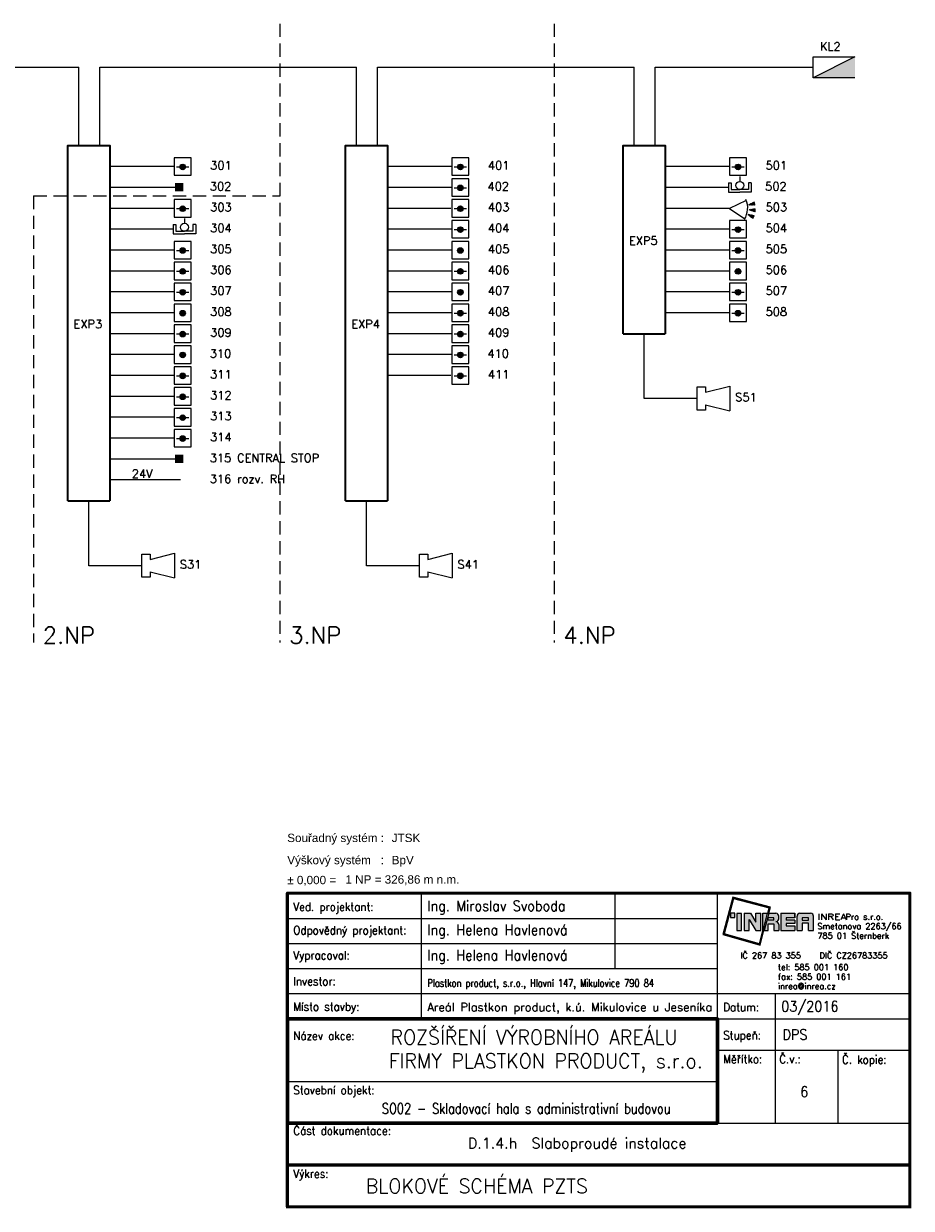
# Model space of a CAD drawing. Header units: millimetres. Extents: x 25 to 415, y 5 to 288.
# Tile 4 of 4: x 203 to 415, y 5 to 288. Entities that reach past the tile are written whole.
import ezdxf
from ezdxf.enums import TextEntityAlignment as Align

# ---------------------------------------------------------------- set-up
doc = ezdxf.new("R2010")
doc.units = ezdxf.units.MM
doc.header["$LTSCALE"] = 0.5
doc.linetypes.add('DASHED2', pattern=[9.525, 6.35, -3.175])
doc.layers.add('_schéma', color=7, linetype='Continuous')
doc.layers.add('IN_RAZITKO', color=7, linetype='Continuous')
doc.styles.add('ARI-ROM-UNI', font='simplex.shx', dxfattribs={"width": 0.8})
doc.styles.add('arial', font='arial.ttf')
doc.styles.add('Romans', font='romans.shx', dxfattribs={"width": 0.8})
doc.styles.get("Standard").update_dxf_attribs({"font": 'romans.shx'})

# ---------------------------------------------------------------- blocks, each defined once
blk = doc.blocks.new('PIR')
at = {"layer": '_schéma', "linetype": 'Continuous'}
for p, q in [((4.01, 1.89), (0, 0)), ((6.02, 1.15), (4.64, 0.76)), ((4.64, 0.77), (4.64, 0.79)), ((4.68, 0.77), (4.67, 0.81)), ((6.01, 1.18), (4.68, 0.81)), ((4.72, 0.77), (4.7, 0.83)), ((4.76, 0.77), (4.73, 0.85)), ((4.79, 0.77), (4.77, 0.87)), ((6.03, 1.11), (4.79, 0.77)), ((4.83, 0.77), (4.8, 0.88)), ((6, 1.22), (4.81, 0.89)), ((4.87, 0.77), (4.83, 0.9)), ((4.91, 0.77), (4.87, 0.92)), ((4.95, 0.77), (4.9, 0.94)), ((4.98, 0.77), (4.93, 0.96)), ((5.99, 1.25), (4.94, 0.96)), ((6.04, 1.08), (4.94, 0.77)), ((5.02, 0.77), (4.97, 0.98)), ((5.06, 0.78), (5, 1)), ((5.1, 0.78), (5.03, 1.01)), ((5.13, 0.78), (5.06, 1.03)), ((5.98, 1.29), (5.07, 1.04)), ((6.05, 1.04), (5.09, 0.78)), ((5.17, 0.78), (5.1, 1.05)), ((5.21, 0.78), (5.13, 1.07)), ((5.25, 0.78), (5.16, 1.09)), ((5.29, 0.78), (5.19, 1.11)), ((5.96, 1.32), (5.2, 1.11)), ((5.32, 0.78), (5.23, 1.13)), ((6.05, 1), (5.24, 0.78)), ((5.36, 0.78), (5.26, 1.14)), ((5.4, 0.78), (5.29, 1.16)), ((5.95, 1.36), (5.33, 1.19)), ((5.44, 0.78), (5.33, 1.18)), ((5.47, 0.79), (5.36, 1.2)), ((5.51, 0.79), (5.39, 1.22)), ((6.06, 0.97), (5.39, 0.78)), ((5.55, 0.79), (5.43, 1.24)), ((5.59, 0.79), (5.46, 1.26)), ((5.93, 1.39), (5.47, 1.26)), ((5.63, 0.79), (5.49, 1.27)), ((5.66, 0.79), (5.52, 1.29)), ((6.06, 0.93), (5.54, 0.79)), ((5.7, 0.79), (5.56, 1.31)), ((5.74, 0.79), (5.59, 1.33)), ((5.92, 1.42), (5.6, 1.33)), ((5.78, 0.79), (5.62, 1.35)), ((5.81, 0.79), (5.66, 1.37)), ((5.85, 0.79), (5.69, 1.39)), ((6.07, 0.89), (5.69, 0.79)), ((5.89, 0.8), (5.72, 1.4)), ((5.9, 1.46), (5.73, 1.41)), ((5.93, 0.8), (5.75, 1.42)), ((5.96, 0.8), (5.79, 1.44)), ((6, 0.8), (5.82, 1.46)), ((6.07, 0.86), (5.84, 0.79)), ((6.04, 0.8), (5.85, 1.48)), ((5.88, 1.49), (5.86, 1.48)), ((6.07, 0.83), (5.89, 1.47)), ((6.07, 0.82), (5.99, 0.8)), ((6.03, 1.1), (6, 1.22)), ((0, 0), (3.66, -2.5)), ((4.46, -1.49), (4.45, -1.52)), ((5.76, -2.09), (4.46, -1.49)), ((4.5, -1.5), (4.48, -1.54)), ((5.75, -2.12), (4.49, -1.55)), ((4.54, -1.51), (4.51, -1.57)), ((4.58, -1.51), (4.54, -1.59)), ((4.61, -1.52), (4.57, -1.61)), ((5.78, -2.06), (4.6, -1.52)), ((4.65, -1.53), (4.6, -1.64)), ((5.73, -2.16), (4.61, -1.64)), ((4.69, -1.54), (4.63, -1.66)), ((4.72, -1.54), (4.66, -1.68)), ((4.76, -1.55), (4.69, -1.71)), ((4.8, -1.56), (4.72, -1.73)), ((5.72, -2.19), (4.72, -1.74)), ((5.72, -2.19), (4.72, -1.74)), ((5.79, -2.02), (4.75, -1.55)), ((4.83, -1.56), (4.75, -1.75)), ((6.19, -0.51), (4.76, -0.39)), ((4.77, -0.4), (4.77, -0.37)), ((4.87, -1.57), (4.78, -1.78)), ((4.8, -0.41), (4.81, -0.36)), ((4.91, -1.58), (4.81, -1.8)), ((6.2, -0.47), (4.82, -0.36)), ((4.84, -0.42), (4.84, -0.36)), ((4.95, -1.58), (4.84, -1.82)), ((5.7, -2.22), (4.84, -1.83)), ((5.7, -2.22), (4.84, -1.83)), ((4.98, -1.59), (4.87, -1.85)), ((4.88, -0.43), (4.88, -0.35)), ((6.19, -0.54), (4.9, -0.44)), ((5.8, -1.99), (4.9, -1.58)), ((5.02, -1.6), (4.9, -1.87)), ((4.91, -0.44), (4.92, -0.34)), ((5.06, -1.6), (4.92, -1.9)), ((4.95, -0.46), (4.96, -0.34)), ((5.09, -1.61), (4.95, -1.92)), ((6.2, -0.43), (4.96, -0.34)), ((5.68, -2.25), (4.96, -1.92)), ((4.98, -0.47), (4.99, -0.33)), ((5.13, -1.62), (4.98, -1.94)), ((5.17, -1.62), (5.01, -1.97)), ((5.02, -0.48), (5.03, -0.32)), ((5.21, -1.63), (5.04, -1.99)), ((5.05, -0.49), (5.07, -0.32)), ((6.19, -0.58), (5.05, -0.49)), ((5.82, -1.95), (5.05, -1.6)), ((5.24, -1.64), (5.07, -2.01)), ((5.66, -2.28), (5.08, -2.02)), ((5.09, -0.5), (5.11, -0.31)), ((5.28, -1.65), (5.1, -2.04)), ((6.2, -0.4), (5.11, -0.31)), ((5.13, -0.52), (5.14, -0.31)), ((5.32, -1.65), (5.13, -2.06)), ((5.16, -0.53), (5.18, -0.3)), ((5.35, -1.66), (5.16, -2.08)), ((6.18, -0.62), (5.19, -0.54)), ((5.39, -1.67), (5.19, -2.11)), ((5.2, -0.54), (5.22, -0.29)), ((5.83, -1.92), (5.2, -1.63)), ((5.64, -2.31), (5.2, -2.11)), ((5.43, -1.67), (5.22, -2.13)), ((5.23, -0.55), (5.25, -0.29)), ((5.47, -1.68), (5.25, -2.15)), ((6.2, -0.36), (5.26, -0.29)), ((5.27, -0.56), (5.29, -0.28)), ((5.5, -1.69), (5.28, -2.18)), ((5.3, -0.58), (5.33, -0.27)), ((5.54, -1.69), (5.31, -2.2)), ((5.62, -2.35), (5.32, -2.21)), ((6.17, -0.65), (5.33, -0.59)), ((5.34, -0.59), (5.37, -0.27)), ((5.58, -1.7), (5.34, -2.23)), ((5.84, -1.88), (5.35, -1.66)), ((5.61, -1.71), (5.37, -2.25)), ((5.38, -0.6), (5.4, -0.26)), ((5.65, -1.71), (5.4, -2.27)), ((6.2, -0.32), (5.41, -0.26)), ((5.41, -0.61), (5.44, -0.26)), ((5.69, -1.72), (5.43, -2.3)), ((5.6, -2.38), (5.43, -2.3)), ((5.45, -0.62), (5.48, -0.25)), ((5.73, -1.73), (5.46, -2.32)), ((5.48, -0.64), (5.51, -0.24)), ((6.17, -0.69), (5.48, -0.63)), ((5.76, -1.74), (5.49, -2.34)), ((5.85, -1.85), (5.5, -1.69)), ((5.8, -1.74), (5.51, -2.37)), ((5.52, -0.65), (5.55, -0.24)), ((5.84, -1.75), (5.54, -2.39)), ((5.56, -0.66), (5.59, -0.23)), ((6.2, -0.29), (5.56, -0.24)), ((5.59, -0.67), (5.63, -0.22)), ((5.86, -1.78), (5.59, -2.39)), ((6.16, -0.72), (5.62, -0.68)), ((5.63, -0.68), (5.66, -0.22)), ((5.86, -1.81), (5.64, -1.71)), ((5.66, -0.7), (5.7, -0.21)), ((5.7, -0.71), (5.74, -0.21)), ((6.19, -0.25), (5.71, -0.21)), ((5.73, -0.72), (5.78, -0.2)), ((6.15, -0.76), (5.76, -0.73)), ((5.77, -0.73), (5.81, -0.19)), ((5.86, -1.77), (5.79, -1.74)), ((5.86, -1.77), (5.79, -1.74)), ((5.81, -0.74), (5.85, -0.19)), ((5.84, -0.76), (5.89, -0.18)), ((6.19, -0.21), (5.86, -0.19)), ((5.88, -0.77), (5.92, -0.17)), ((5.91, -0.78), (5.96, -0.17)), ((6.14, -0.8), (5.91, -0.78)), ((5.95, -0.79), (6, -0.16)), ((5.98, -0.8), (6.04, -0.16)), ((6.19, -0.18), (6.01, -0.16)), ((6.02, -0.82), (6.07, -0.15)), ((6.13, -0.83), (6.05, -0.83)), ((6.06, -0.83), (6.11, -0.14)), ((6.09, -0.84), (6.15, -0.14)), ((6.13, -0.82), (6.18, -0.16)), ((6.18, -0.14), (6.16, -0.14)), ((6.19, -0.56), (6.2, -0.43))]:
    blk.add_line(p, q, dxfattribs=at)
for centre, major_axis, start_param, end_param in [((-0.56, 0.06), (-3.21, 3.76), 3.433431, 4.426285), ((4.61, 0.77), (-0.95, 1.12), 4.027836, 4.524277), ((4.43, -1.49), (-0.95, 1.12), 3.329705, 3.826145), ((4.73, -0.38), (-0.95, 1.12), 3.678771, 4.175211)]:
    blk.add_ellipse(centre, major_axis=major_axis, ratio=1, start_param=start_param, end_param=end_param, dxfattribs=at)
blk = doc.blocks.new('INREA RAZÍTKO')
at = {"layer": 'IN_RAZITKO', "transparency": 33554687}
blk.add_hatch(color=256, dxfattribs=at).paths.add_polyline_path([(-3.869, 7.655), (-3.904, 7.527), (-3.878, 7.527), (-3.839, 7.673), (-4.74, 7.912), (-4.978, 7.018), (-4.08, 6.768), (-3.993, 7.115), (-4.019, 7.115), (-4.098, 6.799), (-4.947, 7.035), (-4.722, 7.882)])
h = blk.add_hatch(color=256, dxfattribs=at)
h.paths.add_polyline_path([(-4.687, 7.527), (-4.792, 7.527), (-4.792, 7.423), (-4.687, 7.423)])
h.paths.add_polyline_path([(-4.527, 7.526), (-4.642, 7.526), (-4.642, 7.115), (-4.527, 7.115)])
h.paths.add_polyline_path([(-4.317, 7.527), (-4.468, 7.527), (-4.468, 7.115), (-4.349, 7.115), (-4.349, 7.381), (-4.189, 7.115), (-4.07, 7.115), (-4.07, 7.527), (-4.189, 7.527), (-4.189, 7.315)])
h.paths.add_polyline_path([(-3.913, 7.527), (-4.023, 7.527), (-4.023, 7.115)])
edge = h.paths.add_edge_path()
edge.add_line((-3.708, 7.527), (-3.877, 7.527))
edge.add_line((-3.877, 7.527), (-3.987, 7.115))
edge.add_line((-3.987, 7.115), (-3.894, 7.115))
edge.add_line((-3.894, 7.115), (-3.894, 7.277))
edge.add_line((-3.894, 7.277), (-3.757, 7.277))
edge.add_line((-3.757, 7.277), (-3.757, 7.115))
edge.add_line((-3.757, 7.115), (-3.638, 7.115))
edge.add_line((-3.638, 7.115), (-3.638, 7.257))
edge.add_arc((-3.708, 7.257), 0.07, 0, 90)
edge.add_arc((-3.708, 7.397), 0.07, 270, 360)
edge.add_line((-3.638, 7.397), (-3.638, 7.457))
edge.add_arc((-3.708, 7.457), 0.07, 0, 90)
h.paths.add_polyline_path([(-3.757, 7.419), (-3.757, 7.362), (-3.894, 7.362), (-3.894, 7.419)])
h.paths.add_polyline_path([(-3.253, 7.527), (-3.588, 7.527), (-3.588, 7.115), (-3.253, 7.115), (-3.253, 7.225), (-3.465, 7.225), (-3.465, 7.287), (-3.253, 7.287), (-3.253, 7.366), (-3.465, 7.366), (-3.465, 7.421), (-3.253, 7.421)])
edge = h.paths.add_edge_path()
edge.add_line((-2.877, 7.527), (-3.131, 7.527))
edge.add_arc((-3.131, 7.457), 0.07, 90, 180)
edge.add_line((-3.201, 7.457), (-3.201, 7.115))
edge.add_line((-3.201, 7.115), (-3.081, 7.115))
edge.add_line((-3.081, 7.115), (-3.081, 7.293))
edge.add_line((-3.081, 7.293), (-2.931, 7.293))
edge.add_line((-2.931, 7.293), (-2.931, 7.115))
edge.add_line((-2.931, 7.115), (-2.807, 7.115))
edge.add_line((-2.807, 7.115), (-2.807, 7.457))
edge.add_arc((-2.877, 7.457), 0.07, 0, 90)
h.paths.add_polyline_path([(-2.931, 7.421), (-2.931, 7.362), (-3.081, 7.362), (-3.081, 7.421)])
at = {"layer": 'IN_RAZITKO', "color": 7, "transparency": 33554687}
for p, q in [((-12.195, 8.005), (-12.195, 5.005)), ((-7.564, 8.005), (-7.564, 6.205)), ((-5.108, 2.651), (-5.108, 8.005)), ((-15.395, 7.405), (-5.108, 7.405)), ((-15.395, 6.805), (-5.108, 6.805)), ((-15.395, 6.205), (-5.108, 6.205)), ((-15.395, 5.605), (-5.108, 5.605)), ((-5.108, 5.605), (-0.505, 5.605)), ((-3.727, 5.605), (-3.727, 2.505)), ((-5.108, 5.005), (-0.505, 5.005)), ((-5.108, 4.255), (-0.505, 4.255)), ((-2.225, 4.258), (-2.225, 2.505)), ((-15.395, 3.505), (-5.108, 3.505))]:
    blk.add_line(p, q, dxfattribs=at)
at = {"layer": 'IN_RAZITKO', "transparency": 33554687}
for p, q in [((-4.468, 7.527), (-4.317, 7.527)), ((-4.468, 7.527), (-4.468, 7.115)), ((-4.349, 7.115), (-4.349, 7.381)), ((-4.349, 7.381), (-4.189, 7.115)), ((-4.317, 7.527), (-4.189, 7.315)), ((-4.189, 7.315), (-4.189, 7.527)), ((-4.189, 7.527), (-4.07, 7.527)), ((-4.07, 7.115), (-4.07, 7.527)), ((-4.023, 7.115), (-4.023, 7.527)), ((-3.913, 7.527), (-4.023, 7.115)), ((-4.023, 7.527), (-3.913, 7.527)), ((-3.877, 7.527), (-3.987, 7.115)), ((-3.878, 7.527), (-3.904, 7.527)), ((-3.894, 7.362), (-3.894, 7.419)), ((-3.757, 7.419), (-3.894, 7.419)), ((-3.877, 7.527), (-3.708, 7.527)), ((-3.757, 7.362), (-3.757, 7.419)), ((-3.638, 7.397), (-3.638, 7.457)), ((-3.588, 7.527), (-3.588, 7.115)), ((-3.588, 7.527), (-3.253, 7.527)), ((-3.253, 7.421), (-3.465, 7.421)), ((-3.465, 7.421), (-3.465, 7.366)), ((-3.253, 7.527), (-3.253, 7.421)), ((-3.253, 7.421), (-3.253, 7.527)), ((-3.201, 7.115), (-3.201, 7.457)), ((-3.131, 7.527), (-2.877, 7.527)), ((-2.931, 7.421), (-3.081, 7.421)), ((-3.081, 7.421), (-3.081, 7.362)), ((-2.931, 7.362), (-2.931, 7.421)), ((-2.807, 7.115), (-2.807, 7.457)), ((-4.468, 7.115), (-4.349, 7.115)), ((-4.189, 7.115), (-4.07, 7.115)), ((-3.993, 7.115), (-4.019, 7.115)), ((-3.987, 7.115), (-3.894, 7.115)), ((-3.757, 7.362), (-3.894, 7.362)), ((-3.894, 7.115), (-3.894, 7.277)), ((-3.894, 7.277), (-3.757, 7.277)), ((-3.757, 7.277), (-3.757, 7.115)), ((-3.757, 7.115), (-3.638, 7.115)), ((-3.638, 7.257), (-3.638, 7.115)), ((-3.588, 7.115), (-3.253, 7.115)), ((-3.253, 7.366), (-3.465, 7.366)), ((-3.253, 7.287), (-3.465, 7.287)), ((-3.465, 7.287), (-3.465, 7.225)), ((-3.465, 7.225), (-3.253, 7.225)), ((-3.253, 7.366), (-3.253, 7.287)), ((-3.253, 7.225), (-3.253, 7.115)), ((-3.201, 7.115), (-3.081, 7.115)), ((-3.081, 7.362), (-2.931, 7.362)), ((-2.931, 7.293), (-3.081, 7.293)), ((-3.081, 7.293), (-3.081, 7.115)), ((-2.931, 7.115), (-2.931, 7.293)), ((-2.931, 7.115), (-2.807, 7.115)), ((-5.108, 2.505), (-0.505, 2.505))]:
    blk.add_line(p, q, dxfattribs=at)
at = {"layer": 'IN_RAZITKO', "lineweight": 50, "transparency": 33554687}
for points in [[(-15.4, 0.5), (-0.5, 0.5), (-0.5, 8.01), (-15.4, 8.01)], [(-15.395, 0.505), (-0.505, 0.505), (-0.505, 8.005), (-15.395, 8.005)]]:
    blk.add_lwpolyline(points, close=True, dxfattribs=at)
at = {"layer": 'IN_RAZITKO', "transparency": 33554687}
for points in [[(-3.878, 7.527), (-3.839, 7.673), (-4.74, 7.912), (-4.978, 7.018), (-4.08, 6.768), (-3.993, 7.115)], [(-3.904, 7.527), (-3.869, 7.655), (-4.722, 7.882), (-4.947, 7.035), (-4.098, 6.799), (-4.019, 7.115)]]:
    blk.add_lwpolyline(points, dxfattribs=at)
for points in [[(-3.869, 7.655), (-3.904, 7.527), (-3.878, 7.527), (-3.839, 7.673), (-4.74, 7.912), (-4.978, 7.018), (-4.08, 6.768), (-3.993, 7.115), (-4.019, 7.115), (-4.098, 6.799), (-4.947, 7.035), (-4.722, 7.882)], [(-4.792, 7.423), (-4.687, 7.423), (-4.687, 7.527), (-4.792, 7.527)], [(-4.642, 7.115), (-4.527, 7.115), (-4.527, 7.526), (-4.642, 7.526)]]:
    blk.add_lwpolyline(points, close=True, dxfattribs=at)
at = {"layer": 'IN_RAZITKO', "lineweight": 60, "transparency": 33554687}
blk.add_lwpolyline([(-15.395, 2.505), (-5.108, 2.505), (-5.108, 5.005), (-15.395, 5.005)], close=True, dxfattribs=at)
at = {"layer": 'IN_RAZITKO', "transparency": 33554687, "const_width": 0.075}
blk.add_lwpolyline([(-15.395, 0.505), (-0.505, 0.505), (-0.505, 1.505), (-15.395, 1.505)], close=True, dxfattribs=at)
at = {"layer": 'IN_RAZITKO', "transparency": 33554687}
for centre, start, end in [((-3.708, 7.457), 0, 90), ((-3.708, 7.397), 270, 0), ((-3.131, 7.457), 90, 180), ((-2.877, 7.457), 0, 90), ((-3.708, 7.257), 0, 90)]:
    blk.add_arc(centre, 0.07, start, end, dxfattribs=at)
at = {"layer": 'IN_RAZITKO', "transparency": 33554687, "style": 'arial'}
for s, p in [('Souřadný systém :', (-15.4, 9.432)), ('Výškový systém   :', (-15.4, 8.901)), ('± 0,000 =', (-15.4, 8.423))]:
    blk.add_text(s, height=0.2, dxfattribs=at).set_placement(p, align=Align.TOP_LEFT)
at = {"layer": 'IN_RAZITKO', "color": 3, "transparency": 33554687, "style": 'arial'}
for s, p in [('JTSK', (-12.9, 9.432)), ('BpV', (-12.9, 8.901))]:
    blk.add_text(s, height=0.2, dxfattribs=at).set_placement(p, align=Align.TOP_LEFT)
at = {"layer": 'IN_RAZITKO', "color": 7, "transparency": 33554687, "style": 'ARI-ROM-UNI', "width": 0.9}
for s, p in [('Ved. projektant:', (-15.255, 7.584)), ('Odpovědný projektant:', (-15.255, 7.022)), ('Vypracoval:', (-15.255, 6.422)), ('Investor:', (-15.255, 5.801)), ('Místo stavby:', (-15.255, 5.193)), ('Datum:', (-4.968, 5.182)), ('Název akce:', (-15.255, 4.497)), ('Stupeň:', (-4.968, 4.509)), ('Měřítko:', (-4.968, 3.94)), ('Č.v.:', (-3.627, 3.94)), ('Č. kopie:', (-2.125, 3.927)), ('Stavební objekt:', (-15.255, 3.197)), ('Část dokumentace:', (-15.255, 2.225)), ('Výkres:', (-15.255, 1.196))]:
    blk.add_text(s, height=0.2, dxfattribs=at).set_placement(p)
at = {"layer": 'IN_RAZITKO', "transparency": 33554687, "style": 'ARI-ROM-UNI'}
for s, p in [('                 Pro s.r.o.', (-3.847, 7.329)), ('Smetanova 2263/66', (-2.715, 7.103)), ('785 01 Šternberk', (-2.715, 6.877)), ('IČ 267 83 355   DIČ CZ26783355', (-4.556, 6.404)), ('tel: 585 001 160', (-3.657, 6.122)), ('fax: 585 001 161', (-3.657, 5.896)), ('inrea@inrea.cz', (-3.657, 5.67))]:
    blk.add_text(s, height=0.1425, dxfattribs=at).set_placement(p, align=Align.BOTTOM_LEFT)
at = {"layer": 'IN_RAZITKO', "transparency": 33554687, "style": 'ARI-ROM-UNI', "width": 1.3}
blk.add_text('INREA', height=0.1425, dxfattribs=at).set_placement((-2.715, 7.331), align=Align.BOTTOM_LEFT)
at = {"layer": 'IN_RAZITKO', "color": 3, "transparency": 33554687, "style": 'arial'}
blk.add_attdef('NULA', (-14.012, 8.227), '', height=0.2, dxfattribs=at)
at = {"layer": 'IN_RAZITKO', "transparency": 33554687, "style": 'ARI-ROM-UNI'}
for tag, p, height, width in [('VEDOUCÍ-PROJEKTANT', (-12.053, 7.553), 0.25, 0.9), ('ODPOVĚDNÝ-PROJEKTANT', (-12.053, 6.964), 0.25, 0.9), ('VYPRACOVAL', (-12.053, 6.363), 0.25, 0.9), ('INVESTOR', (-12.053, 5.774), 0.2, 0.9), ('MÍSTO', (-12.053, 5.149), 0.25, 0.85), ('DATUM', (-3.585, 5.185), 0.25, 0.9), ('STUPEŇ', (-3.556, 4.468), 0.25, 0.9), ('OBJEKT', (-12.564, 2.85), 0.2, 0.8)]:
    blk.add_attdef(tag, p, '', height=height, dxfattribs=dict(at, width=width))
for tag, height, width, p in [('NÁZEV-1', 0.35, 0.85, (-10.252, 4.438)), ('NÁZEV-2', 0.35, 0.85, (-10.252, 3.876)), ('MĚŘ', 0.25, 0.9, (-4.422, 3.031)), ('ČV', 0.25, 0.9, (-3.034, 3.031)), ('VÝKRES', 0.35, 0.95, (-10.299, 0.801))]:
    blk.add_attdef(tag, text='', height=height, dxfattribs=dict(at, width=width)).set_placement(p, align=Align.CENTER)
blk.add_attdef('DOKUMENTACE', (-11.26, 1.842), '', height=0.25, dxfattribs=at)

msp = doc.modelspace()

# ---------------------------------------------------------------- hatches: boundary and pattern name
at = {"layer": '_schéma', "linetype": 'Continuous', "lineweight": -3, "ltscale": 0.5}
msp.add_hatch(color=256, dxfattribs=at).paths.add_polyline_path([(401.83, 280.24), (391.83, 275.24), (401.83, 275.24)])
at = {"layer": '_schéma', "linetype": 'Continuous'}
h = msp.add_hatch(color=256, dxfattribs=at)
edge = h.paths.add_edge_path()
edge.add_arc((240.98, 253.88), 0.673, 0, 360)
h = msp.add_hatch(color=256, dxfattribs=at)
edge = h.paths.add_edge_path()
edge.add_arc((307.43, 253.88), 0.673, 0, 360)
h = msp.add_hatch(color=256, dxfattribs=at)
edge = h.paths.add_edge_path()
edge.add_arc((373.87, 253.88), 0.673, 0, 360)
at = {"layer": '_schéma'}
for points in [[(239.14, 248.01), (241.14, 248.01), (241.14, 250.01), (239.14, 250.01)], [(239.14, 248.01), (241.14, 248.01), (241.14, 250.01), (239.14, 250.01)], [(239.14, 183.01), (241.14, 183.01), (241.14, 185.01), (239.14, 185.01)], [(239.14, 183.01), (241.14, 183.01), (241.14, 185.01), (239.14, 185.01)]]:
    msp.add_hatch(color=256, dxfattribs=at).paths.add_polyline_path(points)
at = {"layer": '_schéma', "linetype": 'Continuous'}
h = msp.add_hatch(color=256, dxfattribs=at)
edge = h.paths.add_edge_path()
edge.add_arc((307.43, 248.88), 0.673, 0, 360)
h = msp.add_hatch(color=256, dxfattribs=at)
edge = h.paths.add_edge_path()
edge.add_arc((240.98, 243.88), 0.673, 0, 360)
h = msp.add_hatch(color=256, dxfattribs=at)
edge = h.paths.add_edge_path()
edge.add_arc((307.43, 243.88), 0.673, 0, 360)
h = msp.add_hatch(color=256, dxfattribs=at)
edge = h.paths.add_edge_path()
edge.add_arc((307.43, 238.88), 0.673, 0, 360)
h = msp.add_hatch(color=256, dxfattribs=at)
edge = h.paths.add_edge_path()
edge.add_arc((373.87, 238.88), 0.673, 0, 360)
h = msp.add_hatch(color=256, dxfattribs=at)
edge = h.paths.add_edge_path()
edge.add_arc((240.98, 233.88), 0.673, 0, 360)
h = msp.add_hatch(color=256, dxfattribs=at)
edge = h.paths.add_edge_path()
edge.add_arc((307.43, 233.88), 0.673, 0, 360)
h = msp.add_hatch(color=256, dxfattribs=at)
edge = h.paths.add_edge_path()
edge.add_arc((373.87, 233.88), 0.673, 0, 360)
h = msp.add_hatch(color=256, dxfattribs=at)
edge = h.paths.add_edge_path()
edge.add_arc((240.98, 228.88), 0.673, 0, 360)
h = msp.add_hatch(color=256, dxfattribs=at)
edge = h.paths.add_edge_path()
edge.add_arc((307.43, 228.88), 0.673, 0, 360)
h = msp.add_hatch(color=256, dxfattribs=at)
edge = h.paths.add_edge_path()
edge.add_arc((373.87, 228.88), 0.673, 0, 360)
h = msp.add_hatch(color=256, dxfattribs=at)
edge = h.paths.add_edge_path()
edge.add_arc((240.98, 223.88), 0.673, 0, 360)
h = msp.add_hatch(color=256, dxfattribs=at)
edge = h.paths.add_edge_path()
edge.add_arc((307.43, 223.88), 0.673, 0, 360)
h = msp.add_hatch(color=256, dxfattribs=at)
edge = h.paths.add_edge_path()
edge.add_arc((373.87, 223.88), 0.673, 0, 360)
h = msp.add_hatch(color=256, dxfattribs=at)
edge = h.paths.add_edge_path()
edge.add_arc((240.98, 218.88), 0.673, 0, 360)
h = msp.add_hatch(color=256, dxfattribs=at)
edge = h.paths.add_edge_path()
edge.add_arc((307.43, 218.88), 0.673, 0, 360)
h = msp.add_hatch(color=256, dxfattribs=at)
edge = h.paths.add_edge_path()
edge.add_arc((373.87, 218.88), 0.673, 0, 360)
h = msp.add_hatch(color=256, dxfattribs=at)
edge = h.paths.add_edge_path()
edge.add_arc((240.98, 213.88), 0.673, 0, 360)
h = msp.add_hatch(color=256, dxfattribs=at)
edge = h.paths.add_edge_path()
edge.add_arc((307.43, 213.88), 0.673, 0, 360)
h = msp.add_hatch(color=256, dxfattribs=at)
edge = h.paths.add_edge_path()
edge.add_arc((240.98, 208.88), 0.673, 0, 360)
h = msp.add_hatch(color=256, dxfattribs=at)
edge = h.paths.add_edge_path()
edge.add_arc((307.43, 208.88), 0.673, 0, 360)
h = msp.add_hatch(color=256, dxfattribs=at)
edge = h.paths.add_edge_path()
edge.add_arc((240.98, 203.88), 0.673, 0, 360)
h = msp.add_hatch(color=256, dxfattribs=at)
edge = h.paths.add_edge_path()
edge.add_arc((307.43, 203.88), 0.673, 0, 360)
h = msp.add_hatch(color=256, dxfattribs=at)
edge = h.paths.add_edge_path()
edge.add_arc((240.98, 198.88), 0.673, 0, 360)
h = msp.add_hatch(color=256, dxfattribs=at)
edge = h.paths.add_edge_path()
edge.add_arc((240.98, 193.88), 0.673, 0, 360)
h = msp.add_hatch(color=256, dxfattribs=at)
edge = h.paths.add_edge_path()
edge.add_arc((240.98, 188.88), 0.673, 0, 360)

# ---------------------------------------------------------------- linework, layer by layer
at = {"layer": '_schéma', "linetype": 'DASHED2', "lineweight": 13}
for p, q in [((264.26, 288.16), (264.26, 140.1)), ((329.88, 288.16), (329.88, 140.1)), ((205.3, 246.97), (205.3, 140.1)), ((205.3, 246.97), (264.26, 246.97))]:
    msp.add_line(p, q, dxfattribs=at)
at = {"layer": '_schéma', "linetype": 'Continuous', "lineweight": -3, "ltscale": 0.5}
for p, q in [((401.83, 280.24), (391.83, 275.24)), ((391.83, 280.24), (401.83, 280.24)), ((391.83, 275.24), (391.83, 280.24)), ((200.58, 277.74), (216.13, 277.74)), ((209.39, 277.74), (211.64, 277.74)), ((216.13, 258.97), (216.13, 277.74)), ((221.13, 258.97), (221.13, 277.74)), ((221.13, 277.74), (282.58, 277.74)), ((221.13, 277.74), (245.77, 277.74)), ((275.83, 277.74), (278.08, 277.74)), ((275.83, 277.74), (280.93, 277.74)), ((282.58, 258.97), (282.58, 277.74)), ((287.58, 277.74), (312.21, 277.74)), ((287.58, 258.97), (287.58, 277.74)), ((287.58, 277.74), (349.02, 277.74)), ((342.28, 277.74), (344.52, 277.74)), ((342.28, 277.74), (347.37, 277.74)), ((349.02, 258.97), (349.02, 277.74)), ((354.02, 277.74), (378.65, 277.74)), ((354.02, 258.97), (354.02, 277.74)), ((354.02, 277.74), (391.83, 277.74)), ((401.83, 275.24), (391.83, 275.24)), ((238.91, 253.97), (223.54, 253.97)), ((305.35, 253.97), (289.98, 253.97)), ((371.8, 253.97), (356.42, 253.97)), ((240.45, 248.97), (223.54, 248.97)), ((305.35, 248.97), (289.98, 248.97)), ((371.61, 248.97), (356.42, 248.97)), ((238.91, 243.97), (223.54, 243.97)), ((305.17, 243.97), (289.98, 243.97)), ((371.8, 243.97), (356.42, 243.97)), ((238.73, 238.97), (223.54, 238.97)), ((305.35, 238.97), (289.98, 238.97)), ((371.8, 238.97), (356.42, 238.97)), ((238.91, 233.97), (223.54, 233.97)), ((305.35, 233.97), (289.98, 233.97)), ((371.8, 233.97), (356.42, 233.97)), ((238.91, 228.97), (223.54, 228.97)), ((305.35, 228.97), (289.98, 228.97)), ((371.8, 228.97), (356.42, 228.97)), ((238.91, 223.97), (223.54, 223.97)), ((305.35, 223.97), (289.98, 223.97)), ((371.8, 223.97), (356.42, 223.97)), ((238.91, 218.97), (223.54, 218.97)), ((305.35, 218.97), (289.98, 218.97)), ((371.8, 218.97), (356.42, 218.97)), ((238.91, 213.97), (223.54, 213.97)), ((305.35, 213.97), (289.98, 213.97)), ((238.91, 208.97), (223.54, 208.97)), ((305.35, 208.97), (289.98, 208.97)), ((238.91, 203.97), (223.54, 203.97)), ((305.17, 203.97), (289.98, 203.97)), ((238.91, 198.97), (223.54, 198.97)), ((364.05, 198.46), (351.42, 198.46)), ((238.91, 193.97), (223.54, 193.97)), ((238.91, 188.97), (223.54, 188.97)), ((240.45, 183.97), (223.54, 183.97)), ((240.45, 178.97), (223.54, 178.97)), ((231.17, 158.46), (218.54, 158.46)), ((297.61, 158.46), (284.98, 158.46))]:
    msp.add_line(p, q, dxfattribs=at)
at = {"layer": '_schéma', "linetype": 'Continuous'}
for p, q in [((239.49, 253.9), (242.44, 253.9)), ((305.93, 253.9), (308.88, 253.9)), ((372.38, 253.9), (375.32, 253.9)), ((371.61, 250.09), (371.61, 247.85)), ((371.61, 250.09), (372.26, 250.09)), ((371.61, 250.09), (371.61, 247.85)), ((371.61, 250.09), (372.26, 250.09)), ((372.26, 250.09), (372.26, 248.5)), ((372.26, 250.09), (372.26, 248.5)), ((374.3, 251.56), (374.3, 250.4)), ((376.98, 250.09), (376.33, 250.09)), ((376.33, 250.09), (376.33, 248.5)), ((376.98, 250.09), (376.33, 250.09)), ((376.33, 250.09), (376.33, 248.5)), ((376.98, 250.09), (376.98, 247.85)), ((376.98, 250.09), (376.98, 247.85)), ((305.93, 248.9), (308.88, 248.9)), ((371.61, 247.85), (374.29, 247.85)), ((371.61, 247.85), (374.29, 247.85)), ((372.26, 248.5), (374.29, 248.5)), ((372.26, 248.5), (374.29, 248.5)), ((376.33, 248.5), (374.3, 248.5)), ((376.33, 248.5), (374.3, 248.5)), ((376.98, 247.85), (374.3, 247.85)), ((376.98, 247.85), (374.3, 247.85)), ((239.49, 243.9), (242.44, 243.9)), ((305.93, 243.9), (308.88, 243.9)), ((241.41, 241.56), (241.41, 240.4)), ((238.73, 240.09), (238.73, 237.85)), ((238.73, 240.09), (239.38, 240.09)), ((238.73, 240.09), (238.73, 237.85)), ((238.73, 240.09), (239.38, 240.09)), ((239.38, 240.09), (239.38, 238.5)), ((239.38, 240.09), (239.38, 238.5)), ((239.38, 238.5), (241.4, 238.5)), ((239.38, 238.5), (241.4, 238.5)), ((243.44, 238.5), (241.42, 238.5)), ((243.44, 238.5), (241.42, 238.5)), ((244.09, 240.09), (243.44, 240.09)), ((243.44, 240.09), (243.44, 238.5)), ((244.09, 240.09), (243.44, 240.09)), ((243.44, 240.09), (243.44, 238.5)), ((244.09, 240.09), (244.09, 237.85)), ((244.09, 240.09), (244.09, 237.85)), ((305.93, 238.9), (308.88, 238.9)), ((372.38, 238.9), (375.32, 238.9)), ((238.73, 237.85), (241.4, 237.85)), ((238.73, 237.85), (241.4, 237.85)), ((244.09, 237.85), (241.42, 237.85)), ((244.09, 237.85), (241.42, 237.85)), ((239.49, 233.9), (242.44, 233.9)), ((372.38, 233.9), (375.32, 233.9)), ((239.49, 228.9), (242.44, 228.9)), ((305.93, 228.9), (308.88, 228.9)), ((239.49, 223.9), (242.44, 223.9)), ((372.38, 223.9), (375.32, 223.9)), ((305.93, 218.9), (308.88, 218.9)), ((372.38, 218.9), (375.32, 218.9)), ((239.49, 213.9), (242.44, 213.9)), ((305.93, 213.9), (308.88, 213.9)), ((305.93, 208.9), (308.88, 208.9)), ((239.49, 203.9), (242.44, 203.9)), ((305.93, 203.9), (308.88, 203.9)), ((239.49, 198.9), (242.44, 198.9)), ((239.49, 193.9), (242.44, 193.9)), ((239.49, 188.9), (242.44, 188.9))]:
    msp.add_line(p, q, dxfattribs=at)
at = {"layer": '_schéma', "linetype": 'Continuous', "lineweight": 35, "ltscale": 0.5}
for p, q in [((346.42, 213.97), (356.42, 213.97)), ((213.54, 173.97), (223.54, 173.97)), ((279.98, 173.97), (289.98, 173.97))]:
    msp.add_line(p, q, dxfattribs=at)
at = {"layer": '_schéma', "color": 7, "linetype": 'Continuous', "lineweight": -3, "ltscale": 0.5}
for p, q in [((351.42, 198.46), (351.42, 213.97)), ((218.54, 158.46), (218.54, 173.97)), ((284.98, 158.46), (284.98, 173.97))]:
    msp.add_line(p, q, dxfattribs=at)
at = {"layer": '_schéma'}
for p, q in [((366.12, 199.97), (371.93, 201.42)), ((371.93, 201.42), (371.93, 195.51)), ((366.12, 196.95), (371.93, 195.51)), ((233.24, 159.97), (239.05, 161.42)), ((239.05, 161.42), (239.05, 155.51)), ((299.68, 159.97), (305.49, 161.42)), ((305.49, 161.42), (305.49, 155.51)), ((233.24, 156.95), (239.05, 155.51)), ((299.68, 156.95), (305.49, 155.51))]:
    msp.add_line(p, q, dxfattribs=at)
at = {"layer": '_schéma', "linetype": 'Continuous', "lineweight": 35, "ltscale": 0.5}
for points in [[(213.54, 173.97), (213.54, 258.97), (223.54, 258.97), (223.54, 173.97)], [(279.98, 173.97), (279.98, 258.97), (289.98, 258.97), (289.98, 173.97)], [(346.42, 213.97), (346.42, 258.97), (356.42, 258.97), (356.42, 213.97)]]:
    msp.add_lwpolyline(points, dxfattribs=at)
at = {"layer": '_schéma', "linetype": 'Continuous'}
for points in [[(243.03, 251.88), (243.03, 256.06), (238.91, 256.06), (238.91, 251.88)], [(309.47, 251.88), (309.47, 256.06), (305.35, 256.06), (305.35, 251.88)], [(375.92, 251.88), (375.92, 256.06), (371.8, 256.06), (371.8, 251.88)], [(309.47, 246.88), (309.47, 251.06), (305.35, 251.06), (305.35, 246.88)], [(243.03, 241.88), (243.03, 246.06), (238.91, 246.06), (238.91, 241.88)], [(309.47, 241.88), (309.47, 246.06), (305.35, 246.06), (305.35, 241.88)], [(309.47, 236.88), (309.47, 241.06), (305.35, 241.06), (305.35, 236.88)], [(375.92, 236.88), (375.92, 241.06), (371.8, 241.06), (371.8, 236.88)], [(243.03, 231.88), (243.03, 236.06), (238.91, 236.06), (238.91, 231.88)], [(309.47, 231.88), (309.47, 236.06), (305.35, 236.06), (305.35, 231.88)], [(375.92, 231.88), (375.92, 236.06), (371.8, 236.06), (371.8, 231.88)], [(243.03, 226.88), (243.03, 231.06), (238.91, 231.06), (238.91, 226.88)], [(309.47, 226.88), (309.47, 231.06), (305.35, 231.06), (305.35, 226.88)], [(375.92, 226.88), (375.92, 231.06), (371.8, 231.06), (371.8, 226.88)], [(243.03, 221.88), (243.03, 226.06), (238.91, 226.06), (238.91, 221.88)], [(309.47, 221.88), (309.47, 226.06), (305.35, 226.06), (305.35, 221.88)], [(375.92, 221.88), (375.92, 226.06), (371.8, 226.06), (371.8, 221.88)], [(243.03, 216.88), (243.03, 221.06), (238.91, 221.06), (238.91, 216.88)], [(309.47, 216.88), (309.47, 221.06), (305.35, 221.06), (305.35, 216.88)], [(375.92, 216.88), (375.92, 221.06), (371.8, 221.06), (371.8, 216.88)], [(243.03, 211.88), (243.03, 216.06), (238.91, 216.06), (238.91, 211.88)], [(309.47, 211.88), (309.47, 216.06), (305.35, 216.06), (305.35, 211.88)], [(243.03, 206.88), (243.03, 211.06), (238.91, 211.06), (238.91, 206.88)], [(309.47, 206.88), (309.47, 211.06), (305.35, 211.06), (305.35, 206.88)], [(243.03, 201.88), (243.03, 206.06), (238.91, 206.06), (238.91, 201.88)], [(309.47, 201.88), (309.47, 206.06), (305.35, 206.06), (305.35, 201.88)], [(243.03, 196.88), (243.03, 201.06), (238.91, 201.06), (238.91, 196.88)], [(243.03, 191.88), (243.03, 196.06), (238.91, 196.06), (238.91, 191.88)], [(243.03, 186.88), (243.03, 191.06), (238.91, 191.06), (238.91, 186.88)]]:
    msp.add_lwpolyline(points, close=True, dxfattribs=at)
at = {"layer": '_schéma'}
for points in [[(366.12, 196.95), (366.12, 195.68), (364.05, 195.68), (364.05, 201.24), (366.12, 201.24), (366.12, 199.97)], [(233.24, 156.95), (233.24, 155.68), (231.17, 155.68), (231.17, 161.24), (233.24, 161.24), (233.24, 159.97)], [(299.68, 156.95), (299.68, 155.68), (297.61, 155.68), (297.61, 161.24), (299.68, 161.24), (299.68, 159.97)]]:
    msp.add_lwpolyline(points, dxfattribs=at)
at = {"layer": '_schéma', "linetype": 'Continuous'}
for centre, radius in [((240.98, 253.88), 0.673), ((307.43, 253.88), 0.673), ((373.87, 253.88), 0.673), ((307.43, 248.88), 0.673), ((374.3, 249.45), 0.949), ((374.3, 249.45), 0.949), ((240.98, 243.88), 0.673), ((307.43, 243.88), 0.673), ((241.41, 239.45), 0.949), ((241.41, 239.45), 0.949), ((307.43, 238.88), 0.673), ((373.87, 238.88), 0.673), ((240.98, 233.88), 0.673), ((307.43, 233.88), 0.673), ((373.87, 233.88), 0.673), ((240.98, 228.88), 0.673), ((307.43, 228.88), 0.673), ((373.87, 228.88), 0.673), ((240.98, 223.88), 0.673), ((307.43, 223.88), 0.673), ((373.87, 223.88), 0.673), ((240.98, 218.88), 0.673), ((307.43, 218.88), 0.673), ((373.87, 218.88), 0.673), ((240.98, 213.88), 0.673), ((307.43, 213.88), 0.673), ((240.98, 208.88), 0.673), ((307.43, 208.88), 0.673), ((240.98, 203.88), 0.673), ((307.43, 203.88), 0.673), ((240.98, 198.88), 0.673), ((240.98, 193.88), 0.673), ((240.98, 188.88), 0.673)]:
    msp.add_circle(centre, radius, dxfattribs=at)

# ---------------------------------------------------------------- block references
ref = msp.add_blockref('INREA RAZÍTKO', (420, 0), dxfattribs=dict(xscale=10.00000000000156, yscale=10.00000000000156, zscale=10.00000000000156))
ref.add_attrib('VEDOUCÍ-PROJEKTANT', 'Ing. Miroslav Svoboda', (299.52, 75.79), dxfattribs={"layer": 'IN_RAZITKO', "height": 2.5, "style": 'ARI-ROM-UNI', "width": 0.9})
ref.add_attrib('ODPOVĚDNÝ-PROJEKTANT', 'Ing. Helena Havlenová', (299.52, 70.07), dxfattribs={"layer": 'IN_RAZITKO', "height": 2.5, "style": 'ARI-ROM-UNI', "width": 0.9})
ref.add_attrib('VYPRACOVAL', 'Ing. Helena Havlenová', (299.52, 64), dxfattribs={"layer": 'IN_RAZITKO', "height": 2.5, "style": 'ARI-ROM-UNI', "width": 0.9})
ref.add_attrib('INVESTOR', 'Plastkon product, s.r.o., Hlavní 147, Mikulovice 790 84', (299.52, 57.68), dxfattribs={"layer": 'IN_RAZITKO', "height": 1.8, "style": 'ARI-ROM-UNI', "width": 0.8})
ref.add_attrib('MÍSTO', 'Areál Plastkon product, k.ú. Mikulovice u Jeseníka', (299.52, 51.82), dxfattribs={"layer": 'IN_RAZITKO', "height": 2, "style": 'ARI-ROM-UNI'})
ref.add_attrib('NÁZEV-1', 'ROZŠÍŘENÍ VÝROBNÍHO AREÁLU ', dxfattribs={"layer": 'IN_RAZITKO', "height": 3.5, "style": 'ARI-ROM-UNI', "width": 0.95}).set_placement((326.2, 43.87), align=Align.CENTER)
ref.add_attrib('NÁZEV-2', 'FIRMY PLASTKON PRODUCT, s.r.o.', dxfattribs={"layer": 'IN_RAZITKO', "height": 3.5, "style": 'ARI-ROM-UNI', "width": 0.95}).set_placement((327.87, 38.19), align=Align.CENTER)
ref.add_attrib('VÝKRES', 'BLOKOVÉ SCHÉMA PZTS', dxfattribs={"layer": 'IN_RAZITKO', "height": 3.5, "style": 'ARI-ROM-UNI', "width": 0.95}).set_placement((311.35, 8.26), align=Align.CENTER)
ref.add_attrib('DATUM', '03/2016', (384.2, 51.75), dxfattribs={"layer": 'IN_RAZITKO', "height": 2.5, "style": 'ARI-ROM-UNI', "width": 0.9})
ref.add_attrib('DOKUMENTACE', '      D.1.4.h  Slaboproudé instalace', (298.05, 19.01), dxfattribs={"layer": 'IN_RAZITKO', "height": 2.5, "style": 'ARI-ROM-UNI'})
ref.add_attrib('ČV', '6', dxfattribs={"layer": 'IN_RAZITKO', "height": 2.5, "style": 'ARI-ROM-UNI', "width": 0.9}).set_placement((389.71, 31.34), align=Align.CENTER)
ref.add_attrib('STUPEŇ', 'DPS', (384.49, 45), dxfattribs={"layer": 'IN_RAZITKO', "height": 2.5, "style": 'ARI-ROM-UNI', "width": 0.9})
ref.add_attrib('OBJEKT', 'SO02 - Skladovací hala s administrativní budovou', (288.63, 27.32), dxfattribs={"layer": 'IN_RAZITKO', "height": 2.5, "style": 'Romans', "width": 0.8})
ref.add_attrib('NULA', '1 NP = 326,86 m n.m.', (279.93, 82.37), dxfattribs={"layer": 'IN_RAZITKO', "color": 3, "height": 2, "style": 'arial'})
at = {"layer": '_schéma', "linetype": 'Continuous', "lineweight": -3, "ltscale": 0.5}
msp.add_blockref('PIR', (371.8, 243.97), dxfattribs=at)

# ---------------------------------------------------------------- texts
at = {"layer": '_schéma', "linetype": 'Continuous', "lineweight": 25}
for s, p in [('KL2', (393.46, 281.71)), ('301', (247.57, 253.25)), ('401', (314.02, 253.25)), ('501', (380.46, 253.25)), ('302', (247.48, 248.23)), ('402', (313.92, 248.23)), ('502', (380.36, 248.23)), ('303', (247.57, 243.25)), ('403', (314.02, 243.25)), ('503', (380.46, 243.25)), ('304', (247.57, 238.25)), ('404', (314.02, 238.25)), ('504', (380.46, 238.25)), ('EXP5', (347.76, 235.26)), ('305', (247.57, 233.25)), ('405', (314.02, 233.25)), ('505', (380.46, 233.25)), ('306', (247.57, 228.25)), ('406', (314.02, 228.25)), ('506', (380.46, 228.25)), ('307', (247.57, 223.25)), ('407', (314.02, 223.25)), ('507', (380.46, 223.25)), ('308', (247.57, 218.25)), ('408', (314.02, 218.25)), ('508', (380.46, 218.25)), ('EXP3', (214.87, 215.27)), ('EXP4', (281.32, 215.27)), ('309', (247.57, 213.25)), ('409', (314.02, 213.25)), ('310', (247.48, 208.23)), ('410', (313.92, 208.23)), ('311', (247.57, 203.25)), ('411', (314.02, 203.25)), ('312', (247.57, 198.25)), ('313', (247.57, 193.25)), ('314', (247.57, 188.25)), ('315 CENTRAL STOP', (247.48, 183.23)), ('24V', (228.8, 179.46)), ('316 rozv. RH', (247.48, 178.23))]:
    msp.add_text(s, height=2, dxfattribs=at).set_placement(p)
at = {"layer": '_schéma', "color": 7, "linetype": 'Continuous', "lineweight": 25}
for s, p in [('S51', (373.19, 197.78)), ('S31', (240.3, 157.78)), ('S41', (306.74, 157.78))]:
    msp.add_text(s, height=2, dxfattribs=at).set_placement(p)
at = {"layer": '_schéma', "linetype": 'Continuous', "lineweight": 35}
for s, p in [('2.NP', (207.51, 139.81)), ('3.NP', (266.46, 139.81)), ('4.NP', (332.08, 139.81))]:
    msp.add_text(s, height=4, dxfattribs=at).set_placement(p)

doc.saveas('drawing.dxf')
